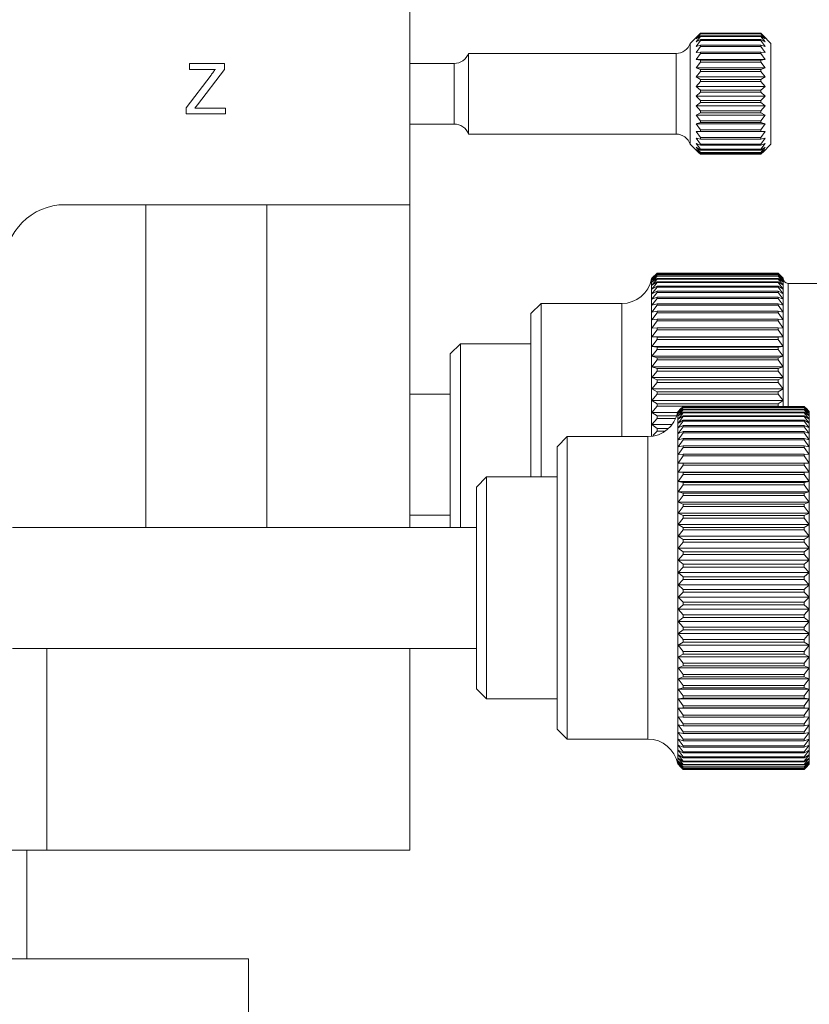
# Model space of a CAD drawing. Header units: millimetres. Extents: x 3 to 556, y 2 to 429.
# Tile 12 of 57: x 203 to 243, y 106 to 154. Entities that reach past the tile are written whole.
import ezdxf

# ---------------------------------------------------------------- set-up
doc = ezdxf.new("R2010")
doc.units = ezdxf.units.MM
doc.header["$LTSCALE"] = 2

msp = doc.modelspace()

# ---------------------------------------------------------------- linework, layer by layer
at = {"color": 7, "linetype": 'Continuous', "lineweight": 0}
for p, q in [((222.791797, 145.2682965), (222.791797, 155.2682944)), ((237.1030501, 153.6795475), (236.6917967, 153.268294)), ((237.1917977, 153.7671961), (236.9752205, 153.5491772)), ((236.9752205, 153.5491772), (237.1917977, 153.7493147)), ((237.1917977, 153.7357435), (236.9752205, 153.4862831)), ((236.9752205, 153.4862831), (237.1917977, 153.6455207)), ((237.1917977, 153.6141239), (236.9752205, 153.3408031)), ((236.9752205, 153.3408031), (237.1917977, 153.4543052)), ((237.1917977, 153.4060367), (236.9752205, 153.117159)), ((237.1917977, 153.7671961), (240.1917963, 153.7671961)), ((237.1917977, 153.7493147), (237.1917977, 153.7357435)), ((237.1917977, 153.7493147), (240.1917963, 153.7493147)), ((237.1917977, 153.7357435), (240.1917963, 153.7357435)), ((237.1917977, 153.6455207), (237.1917977, 153.6141239)), ((237.1917977, 153.6455207), (240.1917963, 153.6455207)), ((237.1917977, 153.6141239), (240.1917963, 153.6141239)), ((237.1917977, 153.4543052), (237.1917977, 153.4060367)), ((237.1917977, 153.4543052), (240.1917963, 153.4543052)), ((237.1917977, 153.4060367), (240.1917963, 153.4060367)), ((240.4083735, 153.5491772), (240.1917963, 153.7671961)), ((240.1917963, 153.7357435), (240.1917963, 153.7493147)), ((240.1917963, 153.7493147), (240.4083735, 153.5491772)), ((240.4083735, 153.4862831), (240.1917963, 153.7357435)), ((240.1917963, 153.6141239), (240.1917963, 153.6455207)), ((240.1917963, 153.6455207), (240.4083735, 153.4862831)), ((240.4083735, 153.3408031), (240.1917963, 153.6141239)), ((240.1917963, 153.4060367), (240.1917963, 153.4543052)), ((240.1917963, 153.4543052), (240.4083735, 153.3408031)), ((240.4083735, 153.117159), (240.1917963, 153.4060367)), ((240.6917973, 153.268294), (240.2805439, 153.6795475)), ((236.6917967, 153.0788556), (236.6917967, 153.268294)), ((236.6917967, 148.2682951), (236.6917967, 153.0788556)), ((236.9752205, 153.117159), (237.1917977, 153.1814762)), ((237.1917977, 153.1178035), (236.9752205, 152.8221458)), ((236.9752205, 152.8221458), (237.1917977, 152.8353222)), ((237.1917977, 153.1814762), (237.1917977, 153.1178035)), ((237.1917977, 153.1814762), (240.1917963, 153.1814762)), ((237.1917977, 153.1178035), (240.1917963, 153.1178035)), ((237.1917977, 152.8353222), (237.1917977, 152.7581826)), ((237.1917977, 152.8353222), (240.1917963, 152.8353222)), ((240.1917963, 153.1178035), (240.1917963, 153.1814762)), ((240.1917963, 153.1814762), (240.4083735, 153.117159)), ((240.4083735, 152.8221458), (240.1917963, 153.1178035)), ((240.1917963, 152.7581826), (240.1917963, 152.8353222)), ((240.1917963, 152.8353222), (240.4083735, 152.8221458)), ((240.6917973, 153.268294), (240.6917973, 153.0788556)), ((240.6917973, 153.0788556), (240.6917973, 148.2682951)), ((235.98469, 152.7682968), (225.6917967, 152.7682968)), ((225.6917967, 152.6167445), (225.6917967, 152.7682968)), ((225.6917967, 148.7682961), (225.6917967, 152.6167445)), ((237.1917977, 152.7581826), (236.9752205, 152.4647266)), ((236.9752205, 152.4647266), (237.1917977, 152.4263635)), ((236.9752205, 152.4647266), (240.4083735, 152.4647266)), ((237.1917977, 152.3381002), (236.9752205, 152.0557642)), ((237.1917977, 152.7581826), (240.1917963, 152.7581826)), ((237.1917977, 152.4263635), (237.1917977, 152.3381002)), ((237.1917977, 152.4263635), (240.1917963, 152.4263635)), ((237.1917977, 152.3381002), (240.1917963, 152.3381002)), ((240.4083735, 152.4647266), (240.1917963, 152.7581826)), ((240.1917963, 152.4263635), (240.4083735, 152.4647266)), ((240.1917963, 152.3381002), (240.1917963, 152.4263635)), ((240.4083735, 152.0557642), (240.1917963, 152.3381002)), ((211.8584639, 152.2682957), (213.5892329, 152.2682957)), ((211.8584639, 151.9798316), (211.8584639, 152.2682957)), ((213.1470255, 151.9798316), (211.8584639, 151.9798316)), ((213.5892329, 151.9798316), (212.2535962, 150.2175123)), ((213.5892329, 152.2682957), (213.5892329, 151.9798316)), ((224.9846905, 152.2682957), (222.791797, 152.2682957)), ((236.9752205, 152.0557642), (237.1917977, 151.9670241)), ((236.9752205, 152.0557642), (240.4083735, 152.0557642)), ((237.1917977, 151.8703193), (236.9752205, 151.6076826)), ((237.1917977, 151.9670241), (237.1917977, 151.8703193)), ((237.1917977, 151.9670241), (240.1917963, 151.9670241)), ((237.1917977, 151.8703193), (240.1917963, 151.8703193)), ((240.1917963, 151.9670241), (240.4083735, 152.0557642)), ((240.1917963, 151.8703193), (240.1917963, 151.9670241)), ((240.4083735, 151.6076826), (240.1917963, 151.8703193)), ((211.6982075, 150.0687763), (212.9291771, 151.6928725)), ((236.9752205, 151.6076826), (237.1917977, 151.4712624)), ((236.9752205, 151.6076826), (240.4083735, 151.6076826)), ((237.1917977, 151.3690516), (236.9752205, 151.1340939)), ((237.1917977, 151.4712624), (237.1917977, 151.3690516)), ((237.1917977, 151.4712624), (240.1917963, 151.4712624)), ((237.1917977, 151.3690516), (240.1917963, 151.3690516)), ((240.1917963, 151.4712624), (240.4083735, 151.6076826)), ((240.1917963, 151.3690516), (240.1917963, 151.4712624)), ((240.4083735, 151.1340939), (240.1917963, 151.3690516)), ((236.9752205, 151.1340939), (237.1917977, 150.9541437)), ((236.9752205, 151.1340939), (240.4083735, 151.1340939)), ((237.1917977, 150.9541437), (237.1917977, 150.8495338)), ((237.1917977, 150.9541437), (240.1917963, 150.9541437)), ((240.1917963, 150.9541437), (240.4083735, 151.1340939)), ((240.1917963, 150.8495338), (240.1917963, 150.9541437)), ((237.1917977, 150.8495338), (236.9752205, 150.6493926)), ((236.9752205, 150.6493926), (237.1917977, 150.4313774)), ((236.9752205, 150.6493926), (240.4083735, 150.6493926)), ((237.1917977, 150.8495338), (240.1917963, 150.8495338)), ((237.1917977, 150.4313774), (237.1917977, 150.3275462)), ((237.1917977, 150.4313774), (240.1917963, 150.4313774)), ((240.4083735, 150.6493926), (240.1917963, 150.8495338)), ((240.1917963, 150.4313774), (240.4083735, 150.6493926)), ((240.1917963, 150.3275462), (240.1917963, 150.4313774)), ((211.6982075, 149.7682944), (211.6982075, 150.0687763)), ((212.2535962, 150.2175123), (212.1319012, 150.0567548)), ((212.1319012, 150.0567548), (213.6533358, 150.0567548)), ((213.6533358, 150.0567548), (213.6533358, 149.7682944)), ((237.1917977, 150.3275462), (236.9752205, 150.1683049)), ((236.9752205, 150.1683049), (237.1917977, 149.9188446)), ((236.9752205, 150.1683049), (240.4083735, 150.1683049)), ((237.1917977, 150.3275462), (240.1917963, 150.3275462)), ((237.1917977, 149.9188446), (237.1917977, 149.8189509)), ((237.1917977, 149.9188446), (240.1917963, 149.9188446)), ((240.4083735, 150.1683049), (240.1917963, 150.3275462)), ((240.1917963, 149.9188446), (240.4083735, 150.1683049)), ((240.1917963, 149.8189509), (240.1917963, 149.9188446)), ((213.6533358, 149.7682944), (211.6982075, 149.7682944)), ((237.1917977, 149.8189509), (236.9752205, 149.7054488)), ((236.9752205, 149.7054488), (237.1917977, 149.4321242)), ((236.9752205, 149.7054488), (240.4083735, 149.7054488)), ((237.1917977, 149.8189509), (240.1917963, 149.8189509)), ((237.1917977, 149.4321242), (237.1917977, 149.3392006)), ((237.1917977, 149.4321242), (240.1917963, 149.4321242)), ((240.4083735, 149.7054488), (240.1917963, 149.8189509)), ((240.1917963, 149.4321242), (240.4083735, 149.7054488)), ((240.1917963, 149.3392006), (240.1917963, 149.4321242)), ((222.791797, 149.2682934), (224.9846905, 149.2682934)), ((237.1917977, 149.3392006), (236.9752205, 149.2748834)), ((236.9752205, 149.2748834), (237.1917977, 148.9860058)), ((236.9752205, 149.2748834), (240.4083735, 149.2748834)), ((237.1917977, 149.3392006), (240.1917963, 149.3392006)), ((237.1917977, 148.9860058), (237.1917977, 148.9028722)), ((237.1917977, 148.9860058), (240.1917963, 148.9860058)), ((240.4083735, 149.2748834), (240.1917963, 149.3392006)), ((240.1917963, 148.9860058), (240.4083735, 149.2748834)), ((240.1917963, 148.9028722), (240.1917963, 148.9860058)), ((225.6917967, 148.7682961), (235.98469, 148.7682961)), ((237.1917977, 148.9028722), (236.9752205, 148.8896959)), ((236.9752205, 148.8896959), (237.1917977, 148.5940382)), ((236.9752205, 148.8896959), (240.4083735, 148.8896959)), ((237.1917977, 148.5232242), (236.9752205, 148.5615872)), ((236.9752205, 148.5615872), (237.1917977, 148.2681349)), ((237.1917977, 148.9028722), (240.1917963, 148.9028722)), ((237.1917977, 148.5940382), (237.1917977, 148.5232242)), ((237.1917977, 148.5940382), (240.1917963, 148.5940382)), ((237.1917977, 148.5232242), (240.1917963, 148.5232242)), ((240.4083735, 148.8896959), (240.1917963, 148.9028722)), ((240.1917963, 148.5940382), (240.4083735, 148.8896959)), ((240.1917963, 148.5232242), (240.1917963, 148.5940382)), ((240.1917963, 148.2681349), (240.4083735, 148.5615872)), ((240.4083735, 148.5615872), (240.1917963, 148.5232242)), ((236.6917967, 148.2682951), (237.1030501, 147.8570417)), ((237.1917977, 148.2117899), (236.9752205, 148.30053)), ((236.9752205, 148.30053), (237.1917977, 148.018194)), ((237.1917977, 147.9780354), (236.9752205, 148.1144555)), ((236.9752205, 148.1144555), (237.1917977, 147.8518188)), ((237.1917977, 147.829061), (236.9752205, 148.0090149)), ((236.9752205, 148.0090149), (237.1917977, 147.7740571)), ((237.1917977, 148.2681349), (237.1917977, 148.2117899)), ((237.1917977, 148.2681349), (240.1917963, 148.2681349)), ((237.1917977, 148.2117899), (240.1917963, 148.2117899)), ((237.1917977, 148.018194), (237.1917977, 147.9780354)), ((237.1917977, 148.018194), (240.1917963, 148.018194)), ((237.1917977, 147.9780354), (240.1917963, 147.9780354)), ((240.1917963, 148.018194), (240.4083735, 148.30053)), ((240.4083735, 148.30053), (240.1917963, 148.2117899)), ((240.1917963, 148.2117899), (240.1917963, 148.2681349)), ((240.1917963, 147.8518188), (240.4083735, 148.1144555)), ((240.4083735, 148.1144555), (240.1917963, 147.9780354)), ((240.1917963, 147.9780354), (240.1917963, 148.018194)), ((240.1917963, 147.7740571), (240.4083735, 148.0090149)), ((240.4083735, 148.0090149), (240.1917963, 147.829061)), ((240.2805439, 147.8570417), (240.6917973, 148.2682951)), ((237.1917977, 147.7693968), (237.1038939, 147.8578836)), ((237.1917977, 147.8518188), (237.1917977, 147.829061)), ((237.1917977, 147.8518188), (240.1917963, 147.8518188)), ((237.1917977, 147.829061), (240.1917963, 147.829061)), ((237.1917977, 147.7740571), (237.1917977, 147.7693968)), ((237.1917977, 147.7740571), (240.1917963, 147.7740571)), ((237.1917977, 147.7693968), (240.1917963, 147.7693968)), ((240.2797001, 147.8578836), (240.1917963, 147.7693968)), ((240.1917963, 147.829061), (240.1917963, 147.8518188)), ((240.1917963, 147.7693968), (240.1917963, 147.7740571)), ((222.791797, 145.2682965), (205.6917972, 145.2682965)), ((209.6917969, 145.2682965), (209.6917969, 129.2682957)), ((215.6917972, 129.2682957), (215.6917972, 145.2682965)), ((222.791797, 129.2682957), (222.791797, 145.2682965)), ((234.8071276, 141.6324951), (234.7674048, 141.5927723)), ((234.7674048, 141.5927723), (234.7674048, 133.7784767)), ((235.0429273, 141.8652997), (234.7929268, 141.6182831)), ((234.7929268, 141.6182831), (235.0429273, 141.8645062)), ((235.0429273, 141.8595776), (234.7929268, 141.5959872)), ((234.7929268, 141.5959872), (235.0429273, 141.8243811)), ((235.0429273, 141.8100499), (234.7929268, 141.5311709)), ((234.7929268, 141.5311709), (235.0429273, 141.7406179)), ((235.0429273, 141.7169586), (234.7929268, 141.424147)), ((234.7929268, 141.424147), (235.0429273, 141.6136339)), ((241.0429264, 141.8652997), (235.0429273, 141.8652997)), ((235.0429273, 141.8645062), (235.0429273, 141.8595776)), ((235.0429273, 141.8645062), (241.0429264, 141.8645062)), ((241.0429264, 141.8595776), (235.0429273, 141.8595776)), ((235.0429273, 141.8243811), (235.0429273, 141.8100499)), ((235.0429273, 141.8243811), (241.0429264, 141.8243811)), ((241.0429264, 141.8100499), (235.0429273, 141.8100499)), ((235.0429273, 141.7406179), (235.0429273, 141.7169586)), ((235.0429273, 141.7406179), (241.0429264, 141.7406179)), ((241.0429264, 141.7169586), (235.0429273, 141.7169586)), ((235.0429273, 141.6136339), (235.0429273, 141.5807583)), ((235.0429273, 141.6136339), (241.0429264, 141.6136339)), ((241.2929269, 141.6182831), (241.0429264, 141.8652997)), ((241.0429264, 141.8645062), (241.2929269, 141.6182831)), ((241.0429264, 141.8595776), (241.0429264, 141.8645062)), ((241.2929269, 141.5959872), (241.0429264, 141.8595776)), ((241.0429264, 141.8243811), (241.2929269, 141.5959872)), ((241.0429264, 141.8100499), (241.0429264, 141.8243811)), ((241.2929269, 141.5311709), (241.0429264, 141.8100499)), ((241.0429264, 141.7406179), (241.2929269, 141.5311709)), ((241.0429264, 141.7169586), (241.0429264, 141.7406179)), ((241.2929269, 141.424147), (241.0429264, 141.7169586)), ((241.0429264, 141.6136339), (241.2929269, 141.424147)), ((241.0429264, 141.5807583), (241.0429264, 141.6136339)), ((241.2929269, 141.6182943), (241.2787261, 141.6324951)), ((241.2929269, 141.6182831), (241.2929269, 141.5959872)), ((241.2929269, 141.5959872), (241.2929269, 141.5311709)), ((235.0429273, 141.5807583), (234.7929268, 141.2754446)), ((234.7929268, 141.2754446), (235.0429273, 141.4440401)), ((235.0429273, 141.402112), (234.7929268, 141.0857789)), ((234.7929268, 141.0857789), (235.0429273, 141.2326709)), ((235.0429273, 141.1818914), (234.7929268, 140.8560813)), ((241.0429264, 141.5807583), (235.0429273, 141.5807583)), ((235.0429273, 141.4440401), (235.0429273, 141.402112)), ((235.0429273, 141.4440401), (241.0429264, 141.4440401)), ((241.0429264, 141.402112), (235.0429273, 141.402112)), ((235.0429273, 141.2326709), (235.0429273, 141.1818914)), ((235.0429273, 141.2326709), (241.0429264, 141.2326709)), ((241.0429264, 141.1818914), (235.0429273, 141.1818914)), ((241.2929269, 141.2754446), (241.0429264, 141.5807583)), ((241.0429264, 141.4440401), (241.2929269, 141.2754446)), ((241.0429264, 141.402112), (241.0429264, 141.4440401)), ((241.2929269, 141.0857789), (241.0429264, 141.402112)), ((241.0429264, 141.2326709), (241.2929269, 141.0857789)), ((241.0429264, 141.1818914), (241.0429264, 141.2326709)), ((241.2929269, 140.8560813), (241.0429264, 141.1818914)), ((241.2929269, 141.5311709), (241.2929269, 141.424147)), ((241.2929269, 141.424147), (241.2929269, 141.2754446)), ((241.2929269, 141.2754446), (241.2929269, 141.0857789)), ((243.0429268, 141.3682938), (241.5429274, 141.3682938)), ((234.7929268, 140.8560813), (235.0429273, 140.9805469)), ((235.0429273, 140.9211658), (234.7929268, 140.5874692)), ((234.7929268, 140.5874692), (235.0429273, 140.6889014)), ((235.0429273, 140.6212092), (234.7929268, 140.2812466)), ((235.0429273, 140.9805469), (235.0429273, 140.9211658)), ((235.0429273, 140.9805469), (241.0429264, 140.9805469)), ((241.0429264, 140.9211658), (235.0429273, 140.9211658)), ((235.0429273, 140.6889014), (235.0429273, 140.6212092)), ((235.0429273, 140.6889014), (241.0429264, 140.6889014)), ((241.0429264, 140.6212092), (235.0429273, 140.6212092)), ((241.0429264, 140.9805469), (241.2929269, 140.8560813)), ((241.0429264, 140.9211658), (241.0429264, 140.9805469)), ((241.2929269, 140.5874692), (241.0429264, 140.9211658)), ((241.0429264, 140.6889014), (241.2929269, 140.5874692)), ((241.0429264, 140.6212092), (241.0429264, 140.6889014)), ((241.2929269, 140.2812466), (241.0429264, 140.6212092)), ((241.2929269, 141.0857789), (241.2929269, 140.8560813)), ((241.2929269, 140.8560813), (241.2929269, 140.5874692)), ((229.2929268, 140.3682955), (228.7929268, 139.8682945)), ((233.2929275, 140.3682955), (229.2929268, 140.3682955)), ((229.2929268, 140.3682955), (229.2929268, 131.7682952)), ((234.7929268, 140.2812466), (235.0429273, 140.3591573)), ((235.0429273, 140.2834781), (234.7929268, 139.9389111)), ((235.0429273, 140.3591573), (235.0429273, 140.2834781)), ((235.0429273, 140.3591573), (241.0429264, 140.3591573)), ((241.0429264, 140.2834781), (235.0429273, 140.2834781)), ((241.0429264, 140.3591573), (241.2929269, 140.2812466)), ((241.0429264, 140.2834781), (241.0429264, 140.3591573)), ((241.2929269, 139.9389111), (241.0429264, 140.2834781)), ((241.2929269, 140.5874692), (241.2929269, 140.2812466)), ((241.2929269, 140.2812466), (241.2929269, 139.9389111)), ((228.7929268, 131.7682952), (228.7929268, 139.8682945)), ((234.7929268, 139.9389111), (235.0429273, 139.9929166)), ((235.0429273, 139.9096228), (234.7929268, 139.5621277)), ((235.0429273, 139.9929166), (235.0429273, 139.9096228)), ((235.0429273, 139.9929166), (241.0429264, 139.9929166)), ((241.0429264, 139.9096228), (235.0429273, 139.9096228)), ((241.0429264, 139.9929166), (241.2929269, 139.9389111)), ((241.0429264, 139.9096228), (241.0429264, 139.9929166)), ((241.2929269, 139.5621277), (241.0429264, 139.9096228)), ((241.2929269, 139.9389111), (241.2929269, 139.5621277)), ((234.7929268, 139.5621277), (235.0429273, 139.5919673)), ((235.0429273, 139.5014614), (234.7929268, 139.1527332)), ((234.7929268, 139.1527332), (235.0429273, 139.1582579)), ((235.0429273, 139.5919673), (235.0429273, 139.5014614)), ((235.0429273, 139.5919673), (241.0429264, 139.5919673)), ((241.0429264, 139.5014614), (235.0429273, 139.5014614)), ((235.0429273, 139.1582579), (235.0429273, 139.0609868)), ((235.0429273, 139.1582579), (241.0429264, 139.1582579)), ((241.0429264, 139.5919673), (241.2929269, 139.5621277)), ((241.0429264, 139.5014614), (241.0429264, 139.5919673)), ((241.2929269, 139.1527332), (241.0429264, 139.5014614)), ((241.0429264, 139.1582579), (241.2929269, 139.1527332)), ((241.0429264, 139.0609868), (241.0429264, 139.1582579)), ((241.2929269, 139.5621277), (241.2929269, 139.1527332)), ((241.2929269, 139.1527332), (241.2929269, 138.7127206)), ((235.0429273, 139.0609868), (234.7929268, 138.7127206)), ((234.7929268, 138.7127206), (235.0429273, 138.6939041)), ((241.2929269, 138.7127206), (234.7929268, 138.7127206)), ((241.0429264, 139.0609868), (235.0429273, 139.0609868)), ((235.0429273, 138.6939041), (235.0429273, 138.5903373)), ((235.0429273, 138.6939041), (241.0429264, 138.6939041)), ((241.2929269, 138.7127206), (241.0429264, 139.0609868)), ((241.0429264, 138.6939041), (241.2929269, 138.7127206)), ((241.0429264, 138.5903373), (241.0429264, 138.6939041)), ((241.2929269, 138.7127206), (241.2929269, 138.2442318)), ((225.2929266, 138.3682951), (224.7929266, 137.8682941)), ((228.7929268, 138.3682951), (225.2929266, 138.3682951)), ((225.2929266, 138.3682951), (225.2929266, 129.2682957)), ((235.0429273, 138.5903373), (234.7929268, 138.2442318)), ((234.7929268, 138.2442318), (235.0429273, 138.2011712)), ((241.2929269, 138.2442318), (234.7929268, 138.2442318)), ((241.0429264, 138.5903373), (235.0429273, 138.5903373)), ((235.0429273, 138.2011712), (235.0429273, 138.0918153)), ((235.0429273, 138.2011712), (241.0429264, 138.2011712)), ((241.2929269, 138.2442318), (241.0429264, 138.5903373)), ((241.0429264, 138.2011712), (241.2929269, 138.2442318)), ((241.0429264, 138.0918153), (241.0429264, 138.2011712)), ((241.2929269, 138.2442318), (241.2929269, 137.749558)), ((224.7929266, 129.2682957), (224.7929266, 137.8682941)), ((235.0429273, 138.0918153), (234.7929268, 137.749558)), ((234.7929268, 137.749558), (235.0429273, 137.682458)), ((241.2929269, 137.749558), (234.7929268, 137.749558)), ((241.0429264, 138.0918153), (235.0429273, 138.0918153)), ((235.0429273, 137.682458), (235.0429273, 137.567842)), ((235.0429273, 137.682458), (241.0429264, 137.682458)), ((241.2929269, 137.749558), (241.0429264, 138.0918153)), ((241.0429264, 137.682458), (241.2929269, 137.749558)), ((241.0429264, 137.567842), (241.0429264, 137.682458)), ((241.2929269, 137.749558), (241.2929269, 137.2310981)), ((235.0429273, 137.567842), (234.7929268, 137.2310981)), ((234.7929268, 137.2310981), (235.0429273, 137.1402867)), ((241.2929269, 137.2310981), (234.7929268, 137.2310981)), ((241.0429264, 137.567842), (235.0429273, 137.567842)), ((241.2929269, 137.2310981), (241.0429264, 137.567842)), ((241.0429264, 137.1402867), (241.2929269, 137.2310981)), ((241.2929269, 137.2310981), (241.2929269, 136.6913855)), ((235.0429273, 137.0209731), (234.7929268, 136.6913855)), ((235.0429273, 137.1402867), (235.0429273, 137.0209731)), ((235.0429273, 137.1402867), (241.0429264, 137.1402867)), ((241.0429264, 137.0209731), (235.0429273, 137.0209731)), ((241.0429264, 137.0209731), (241.0429264, 137.1402867)), ((241.2929269, 136.6913855), (241.0429264, 137.0209731)), ((234.7929268, 136.6913855), (235.0429273, 136.577306)), ((241.2929269, 136.6913855), (234.7929268, 136.6913855)), ((235.0429273, 136.4538759), (234.7929268, 136.1330465)), ((235.0429273, 136.577306), (235.0429273, 136.4538759)), ((235.0429273, 136.577306), (241.0429264, 136.577306)), ((241.0429264, 136.4538759), (235.0429273, 136.4538759)), ((241.0429264, 136.577306), (241.2929269, 136.6913855)), ((241.0429264, 136.4538759), (241.0429264, 136.577306)), ((241.2929269, 136.1330465), (241.0429264, 136.4538759)), ((241.2929269, 136.6913855), (241.2929269, 136.1330465)), ((224.7929266, 135.8682938), (222.791797, 135.8682938)), ((234.7929268, 136.1330465), (235.0429273, 135.9962538)), ((241.2929269, 136.1330465), (234.7929268, 136.1330465)), ((235.0429273, 135.8693071), (234.7929268, 135.5588041)), ((235.0429273, 135.9962538), (235.0429273, 135.8693071)), ((235.0429273, 135.9962538), (241.0429264, 135.9962538)), ((241.0429264, 135.8693071), (235.0429273, 135.8693071)), ((241.0429264, 135.9962538), (241.2929269, 136.1330465)), ((241.0429264, 135.8693071), (241.0429264, 135.9962538)), ((241.2929269, 135.5588041), (241.0429264, 135.8693071)), ((241.2929269, 136.1330465), (241.2929269, 135.5588041)), ((234.7929268, 135.5588041), (235.0429273, 135.3999615)), ((241.2929269, 135.5588041), (234.7929268, 135.5588041)), ((235.0429273, 135.2701202), (234.7929268, 134.9714488)), ((235.0429273, 135.3999615), (235.0429273, 135.2701202)), ((235.0429273, 135.3999615), (241.0429264, 135.3999615)), ((241.0429264, 135.2701202), (235.0429273, 135.2701202)), ((236.342927, 135.2678031), (236.0929265, 135.0170352)), ((236.0929265, 135.0170352), (236.342927, 135.2594361)), ((236.342927, 135.2524363), (236.0929265, 134.9853702)), ((242.3429261, 135.2678031), (236.342927, 135.2678031)), ((236.342927, 135.2594361), (236.342927, 135.2524363)), ((236.342927, 135.2594361), (242.3429261, 135.2594361)), ((242.3429261, 135.2524363), (236.342927, 135.2524363)), ((241.0429264, 135.3999615), (241.2929269, 135.5588041)), ((241.0429264, 135.2701202), (241.0429264, 135.3999615)), ((241.0448636, 135.2678031), (241.0429264, 135.2701202)), ((241.2929269, 135.5588041), (241.2929269, 135.2393307)), ((242.5929266, 135.0170352), (242.3429261, 135.2678031)), ((242.3429261, 135.2594361), (242.5929266, 135.0170352)), ((242.3429261, 135.2524363), (242.3429261, 135.2594361)), ((242.5929266, 134.9853702), (242.3429261, 135.2524363)), ((234.7929268, 134.9714488), (235.0429273, 134.7913385)), ((236.0632601, 134.9714488), (234.7929268, 134.9714488)), ((235.0429273, 134.7913385), (235.0429273, 134.6592285)), ((235.0429273, 134.7913385), (236.0150772, 134.7913385)), ((236.2456429, 135.1710126), (236.0674064, 134.9927723)), ((236.0674064, 134.9927723), (236.0674064, 131.2759254)), ((236.0929265, 134.9853702), (236.342927, 135.2096848)), ((236.342927, 135.1932973), (236.0929265, 134.9112332)), ((236.0929265, 134.9112332), (236.342927, 135.1163738)), ((236.342927, 135.0906767), (236.0929265, 134.7949892)), ((236.0929265, 134.7949892), (236.342927, 134.9799536)), ((236.342927, 134.9450737), (236.0929265, 134.6372046)), ((236.0929265, 134.6372046), (236.342927, 134.801095)), ((236.342927, 134.7571999), (236.0929265, 134.4386466)), ((236.342927, 135.2096848), (236.342927, 135.1932973)), ((236.342927, 135.2096848), (242.3429261, 135.2096848)), ((242.3429261, 135.1932973), (236.342927, 135.1932973)), ((236.342927, 135.1163738), (236.342927, 135.0906767)), ((236.342927, 135.1163738), (242.3429261, 135.1163738)), ((242.3429261, 135.0906767), (236.342927, 135.0906767)), ((236.342927, 134.9799536), (236.342927, 134.9450737)), ((236.342927, 134.9799536), (242.3429261, 134.9799536)), ((242.3429261, 134.9450737), (236.342927, 134.9450737)), ((236.342927, 134.801095), (236.342927, 134.7571999)), ((236.342927, 134.801095), (242.3429261, 134.801095)), ((242.3429261, 134.7571999), (236.342927, 134.7571999)), ((242.3429261, 135.2096848), (242.5929266, 134.9853702)), ((242.3429261, 135.1932973), (242.3429261, 135.2096848)), ((242.5929266, 134.9112332), (242.3429261, 135.1932973)), ((242.3429261, 135.1163738), (242.5929266, 134.9112332)), ((242.3429261, 135.0906767), (242.3429261, 135.1163738)), ((242.5929266, 134.7949892), (242.3429261, 135.0906767)), ((242.3429261, 134.9799536), (242.5929266, 134.7949892)), ((242.3429261, 134.9450737), (242.3429261, 134.9799536)), ((242.5929266, 134.6372046), (242.3429261, 134.9450737)), ((242.3429261, 134.801095), (242.5929266, 134.6372046)), ((242.3429261, 134.7571999), (242.3429261, 134.801095)), ((242.5929266, 134.4386466), (242.3429261, 134.7571999)), ((242.5929266, 135.0182943), (242.4402102, 135.1710126)), ((242.5929266, 135.0182943), (242.5929266, 135.0170352)), ((242.5929266, 135.0170352), (242.5929266, 134.9853702)), ((242.5929266, 134.9853702), (242.5929266, 134.9112332)), ((242.5929266, 134.9112332), (242.5929266, 134.7949892)), ((242.5929266, 134.7949892), (242.5929266, 134.6372046)), ((235.0429273, 134.6592285), (234.7929268, 134.3738526)), ((234.7929268, 134.3738526), (235.0429273, 134.1733445)), ((235.7970732, 134.3738526), (234.7929268, 134.3738526)), ((235.9637073, 134.6592285), (235.0429273, 134.6592285)), ((236.0929265, 134.4386466), (236.342927, 134.5806621)), ((236.342927, 134.5279679), (236.0929265, 134.2002858)), ((236.0929265, 134.2002858), (236.342927, 134.3197316)), ((236.342927, 134.5806621), (236.342927, 134.5279679)), ((236.342927, 134.5806621), (242.3429261, 134.5806621)), ((242.3429261, 134.5279679), (236.342927, 134.5279679)), ((236.342927, 134.3197316), (236.342927, 134.2584953)), ((236.342927, 134.3197316), (242.3429261, 134.3197316)), ((242.3429261, 134.5806621), (242.5929266, 134.4386466)), ((242.3429261, 134.5279679), (242.3429261, 134.5806621)), ((242.5929266, 134.2002858), (242.3429261, 134.5279679)), ((242.3429261, 134.3197316), (242.5929266, 134.2002858)), ((242.3429261, 134.2584953), (242.3429261, 134.3197316)), ((242.5929266, 134.6372046), (242.5929266, 134.4386466)), ((242.5929266, 134.4386466), (242.5929266, 134.2002858)), ((235.0429273, 134.0396121), (234.8392545, 133.8190805)), ((235.0429273, 134.1733445), (235.0429273, 134.0396121)), ((235.0429273, 134.1733445), (235.6181494, 134.1733445)), ((235.4533574, 134.0396121), (235.0429273, 134.0396121)), ((236.342927, 134.2584953), (236.0929265, 133.9232788)), ((236.0929265, 133.9232788), (236.342927, 134.0195775)), ((236.342927, 133.9500953), (236.0929265, 133.6089779)), ((242.3429261, 134.2584953), (236.342927, 134.2584953)), ((236.342927, 134.0195775), (236.342927, 133.9500953)), ((236.342927, 134.0195775), (242.3429261, 134.0195775)), ((242.3429261, 133.9500953), (236.342927, 133.9500953)), ((242.5929266, 133.9232788), (242.3429261, 134.2584953)), ((242.3429261, 134.0195775), (242.5929266, 133.9232788)), ((242.3429261, 133.9500953), (242.3429261, 134.0195775)), ((242.5929266, 133.6089779), (242.3429261, 133.9500953)), ((242.5929266, 134.2002858), (242.5929266, 133.9232788)), ((242.5929266, 133.9232788), (242.5929266, 133.6089779)), ((230.5929265, 133.7682955), (230.0929264, 133.2682945)), ((234.5929271, 133.7682955), (230.5929265, 133.7682955)), ((230.5929265, 133.7682955), (230.5929265, 120.1267462)), ((236.0929265, 133.6089779), (236.342927, 133.6816583)), ((236.342927, 133.604271), (236.0929265, 133.2589161)), ((236.0929265, 133.2589161), (236.342927, 133.3076224)), ((236.342927, 133.6816583), (236.342927, 133.604271)), ((236.342927, 133.6816583), (242.3429261, 133.6816583)), ((242.3429261, 133.604271), (236.342927, 133.604271)), ((236.342927, 133.3076224), (236.342927, 133.2227063)), ((236.342927, 133.3076224), (242.3429261, 133.3076224)), ((242.3429261, 133.6816583), (242.5929266, 133.6089779)), ((242.3429261, 133.604271), (242.3429261, 133.6816583)), ((242.5929266, 133.2589161), (242.3429261, 133.604271)), ((242.3429261, 133.3076224), (242.5929266, 133.2589161)), ((242.3429261, 133.2227063), (242.3429261, 133.3076224)), ((242.5929266, 133.6089779), (242.5929266, 133.2589161)), ((230.0929264, 130.2861177), (230.0929264, 133.2682945)), ((236.342927, 133.2227063), (236.0929265, 132.8747939)), ((236.0929265, 132.8747939), (236.342927, 132.8992933)), ((236.342927, 132.80726), (236.0929265, 132.4584872)), ((242.3429261, 133.2227063), (236.342927, 133.2227063)), ((236.342927, 132.8992933), (236.342927, 132.80726)), ((236.342927, 132.8992933), (242.3429261, 132.8992933)), ((242.3429261, 132.80726), (236.342927, 132.80726)), ((242.5929266, 132.8747939), (242.3429261, 133.2227063)), ((242.3429261, 132.8992933), (242.5929266, 132.8747939)), ((242.3429261, 132.80726), (242.3429261, 132.8992933)), ((242.5929266, 132.4584872), (242.3429261, 132.80726)), ((242.5929266, 133.2589161), (242.5929266, 132.8747939)), ((242.5929266, 132.8747939), (242.5929266, 132.4584872)), ((236.0929265, 132.4584872), (236.342927, 132.4586567)), ((236.342927, 132.359957), (236.0929265, 132.0120223)), ((236.342927, 132.4586567), (236.342927, 132.359957)), ((236.342927, 132.4586567), (242.3429261, 132.4586567)), ((242.3429261, 132.359957), (236.342927, 132.359957)), ((242.3429261, 132.4586567), (242.5929266, 132.4584872)), ((242.3429261, 132.359957), (242.3429261, 132.4586567)), ((242.5929266, 132.0120223), (242.3429261, 132.359957)), ((242.5929266, 132.4584872), (242.5929266, 132.0120223)), ((236.0929265, 132.0120223), (236.342927, 131.9878619)), ((242.5929266, 132.0120223), (236.0929265, 132.0120223)), ((236.342927, 131.8829764), (236.0929265, 131.537573)), ((236.342927, 131.9878619), (236.342927, 131.8829764)), ((236.342927, 131.9878619), (242.3429261, 131.9878619)), ((242.3429261, 131.8829764), (236.342927, 131.8829764)), ((242.3429261, 131.9878619), (242.5929266, 132.0120223)), ((242.3429261, 131.8829764), (242.3429261, 131.9878619)), ((242.5929266, 131.537573), (242.3429261, 131.8829764)), ((242.5929266, 132.0120223), (242.5929266, 131.537573)), ((226.5929268, 131.7682952), (226.0929267, 131.2682942)), ((230.0929264, 131.7682952), (226.5929268, 131.7682952)), ((226.5929268, 131.7682952), (226.5929268, 129.4251546)), ((236.0929265, 131.537573), (236.342927, 131.489202)), ((242.5929266, 131.537573), (236.0929265, 131.537573)), ((236.342927, 131.378641), (236.0929265, 131.0374547)), ((236.342927, 131.489202), (236.342927, 131.378641)), ((236.342927, 131.489202), (242.3429261, 131.489202)), ((242.3429261, 131.378641), (236.342927, 131.378641)), ((242.3429261, 131.489202), (242.5929266, 131.537573)), ((242.3429261, 131.378641), (242.3429261, 131.489202)), ((242.5929266, 131.0374547), (242.3429261, 131.378641)), ((242.5929266, 131.537573), (242.5929266, 131.0374547)), ((226.0929267, 122.1739292), (226.0929267, 131.2682942)), ((236.0674064, 131.2759254), (236.0674064, 117.5438162)), ((236.0929265, 131.0374547), (236.342927, 130.9651058)), ((242.5929266, 131.0374547), (236.0929265, 131.0374547)), ((236.342927, 130.8494095), (236.0929265, 130.5140998)), ((236.342927, 130.9651058), (236.342927, 130.8494095)), ((236.342927, 130.9651058), (242.3429261, 130.9651058)), ((242.3429261, 130.8494095), (236.342927, 130.8494095)), ((242.3429261, 130.9651058), (242.5929266, 131.0374547)), ((242.3429261, 130.8494095), (242.3429261, 130.9651058)), ((242.5929266, 130.5140998), (242.3429261, 130.8494095)), ((242.5929266, 131.0374547), (242.5929266, 130.5140998)), ((236.0929265, 130.5140998), (236.342927, 130.418127)), ((242.5929266, 130.5140998), (236.0929265, 130.5140998)), ((236.342927, 130.418127), (236.342927, 130.2978579)), ((236.342927, 130.418127), (242.3429261, 130.418127)), ((242.3429261, 130.418127), (242.5929266, 130.5140998)), ((242.3429261, 130.2978579), (242.3429261, 130.418127)), ((242.5929266, 130.5140998), (242.5929266, 129.9700603)), ((230.0929264, 119.2682959), (230.0929264, 130.2861177)), ((236.342927, 130.2978579), (236.0929265, 129.9700603)), ((236.0929265, 129.9700603), (236.342927, 129.8509311)), ((242.5929266, 129.9700603), (236.0929265, 129.9700603)), ((242.3429261, 130.2978579), (236.342927, 130.2978579)), ((242.5929266, 129.9700603), (242.3429261, 130.2978579)), ((242.3429261, 129.8509311), (242.5929266, 129.9700603)), ((242.5929266, 129.9700603), (242.5929266, 129.4079866)), ((222.791797, 129.8682947), (224.7929266, 129.8682947)), ((226.5929268, 129.4251546), (226.5929268, 120.7682952)), ((236.342927, 129.7266759), (236.0929265, 129.4079866)), ((236.0929265, 129.4079866), (236.342927, 129.2662822)), ((242.5929266, 129.4079866), (236.0929265, 129.4079866)), ((236.342927, 129.8509311), (236.342927, 129.7266759)), ((236.342927, 129.8509311), (242.3429261, 129.8509311)), ((242.3429261, 129.7266759), (236.342927, 129.7266759)), ((242.3429261, 129.7266759), (242.3429261, 129.8509311)), ((242.5929266, 129.4079866), (242.3429261, 129.7266759)), ((242.3429261, 129.2662822), (242.5929266, 129.4079866)), ((242.5929266, 129.4079866), (242.5929266, 128.8306151)), ((226.0929267, 129.2682957), (203.0917969, 129.2682957)), ((236.342927, 129.1386444), (236.0929265, 128.8306151)), ((236.342927, 129.2662822), (236.342927, 129.1386444)), ((236.342927, 129.2662822), (242.3429261, 129.2662822)), ((242.3429261, 129.1386444), (236.342927, 129.1386444)), ((242.3429261, 129.1386444), (242.3429261, 129.2662822)), ((242.5929266, 128.8306151), (242.3429261, 129.1386444)), ((236.0929265, 128.8306151), (236.342927, 128.6670264)), ((242.5929266, 128.8306151), (236.0929265, 128.8306151)), ((236.342927, 128.5366282), (236.0929265, 128.2407619)), ((236.342927, 128.6670264), (236.342927, 128.5366282)), ((236.342927, 128.6670264), (242.3429261, 128.6670264)), ((242.3429261, 128.5366282), (236.342927, 128.5366282)), ((242.3429261, 128.6670264), (242.5929266, 128.8306151)), ((242.3429261, 128.5366282), (242.3429261, 128.6670264)), ((242.5929266, 128.2407619), (242.3429261, 128.5366282)), ((242.5929266, 128.8306151), (242.5929266, 128.2407619)), ((236.0929265, 128.2407619), (236.342927, 128.0560844)), ((242.5929266, 128.2407619), (236.0929265, 128.2407619)), ((236.342927, 127.9235628), (236.0929265, 127.6412975)), ((236.342927, 128.0560844), (236.342927, 127.9235628)), ((236.342927, 128.0560844), (242.3429261, 128.0560844)), ((242.3429261, 127.9235628), (236.342927, 127.9235628)), ((242.3429261, 128.0560844), (242.5929266, 128.2407619)), ((242.3429261, 127.9235628), (242.3429261, 128.0560844)), ((242.5929266, 127.6412975), (242.3429261, 127.9235628)), ((242.5929266, 128.2407619), (242.5929266, 127.6412975)), ((236.0929265, 127.6412975), (236.342927, 127.4364308)), ((242.5929266, 127.6412975), (236.0929265, 127.6412975)), ((236.342927, 127.4364308), (236.342927, 127.3024302)), ((236.342927, 127.4364308), (242.3429261, 127.4364308)), ((242.3429261, 127.4364308), (242.5929266, 127.6412975)), ((242.3429261, 127.3024302), (242.3429261, 127.4364308)), ((242.5929266, 127.6412975), (242.5929266, 127.0351462)), ((236.342927, 127.3024302), (236.0929265, 127.0351462)), ((236.0929265, 127.0351462), (236.342927, 126.8110886)), ((242.5929266, 127.0351462), (236.0929265, 127.0351462)), ((242.3429261, 127.3024302), (236.342927, 127.3024302)), ((242.5929266, 127.0351462), (242.3429261, 127.3024302)), ((242.3429261, 126.8110886), (242.5929266, 127.0351462)), ((242.5929266, 127.0351462), (242.5929266, 126.4252566)), ((236.342927, 126.6762611), (236.0929265, 126.4252566)), ((236.342927, 126.8110886), (236.342927, 126.6762611)), ((236.342927, 126.8110886), (242.3429261, 126.8110886)), ((242.3429261, 126.6762611), (236.342927, 126.6762611)), ((242.3429261, 126.6762611), (242.3429261, 126.8110886)), ((242.5929266, 126.4252566), (242.3429261, 126.6762611)), ((236.0929265, 126.4252566), (236.342927, 126.1830997)), ((242.5929266, 126.4252566), (236.0929265, 126.4252566)), ((236.342927, 126.0481045), (236.0929265, 125.8146033)), ((236.342927, 126.1830997), (236.342927, 126.0481045)), ((236.342927, 126.1830997), (242.3429261, 126.1830997)), ((242.3429261, 126.0481045), (236.342927, 126.0481045)), ((242.3429261, 126.1830997), (242.5929266, 126.4252566)), ((242.3429261, 126.0481045), (242.3429261, 126.1830997)), ((242.5929266, 125.8146033), (242.3429261, 126.0481045)), ((242.5929266, 126.4252566), (242.5929266, 125.8146033)), ((236.0929265, 125.8146033), (236.342927, 125.555528)), ((242.5929266, 125.8146033), (236.0929265, 125.8146033)), ((236.342927, 125.555528), (236.342927, 125.4210208)), ((236.342927, 125.555528), (242.3429261, 125.555528)), ((242.3429261, 125.555528), (242.5929266, 125.8146033)), ((242.3429261, 125.4210208), (242.3429261, 125.555528)), ((242.5929266, 125.8146033), (242.5929266, 125.2061609)), ((236.342927, 125.4210208), (236.0929265, 125.2061609)), ((236.0929265, 125.2061609), (236.342927, 124.9314282)), ((242.5929266, 125.2061609), (236.0929265, 125.2061609)), ((242.3429261, 125.4210208), (236.342927, 125.4210208)), ((242.5929266, 125.2061609), (242.3429261, 125.4210208)), ((242.3429261, 124.9314282), (242.5929266, 125.2061609)), ((242.5929266, 125.2061609), (242.5929266, 124.602893)), ((236.342927, 124.7980647), (236.0929265, 124.602893)), ((236.0929265, 124.602893), (236.342927, 124.3138403)), ((242.5929266, 124.602893), (236.0929265, 124.602893)), ((236.342927, 124.9314282), (236.342927, 124.7980647)), ((236.342927, 124.9314282), (242.3429261, 124.9314282)), ((242.3429261, 124.7980647), (236.342927, 124.7980647)), ((242.3429261, 124.7980647), (242.3429261, 124.9314282)), ((242.5929266, 124.602893), (242.3429261, 124.7980647)), ((242.3429261, 124.3138403), (242.5929266, 124.602893)), ((242.5929266, 124.602893), (242.5929266, 124.0077388)), ((236.342927, 124.1822723), (236.0929265, 124.0077388)), ((236.342927, 124.3138403), (236.342927, 124.1822723)), ((236.342927, 124.3138403), (242.3429261, 124.3138403)), ((242.3429261, 124.1822723), (236.342927, 124.1822723)), ((242.3429261, 124.1822723), (242.3429261, 124.3138403)), ((242.5929266, 124.0077388), (242.3429261, 124.1822723)), ((236.0929265, 124.0077388), (236.342927, 123.705776)), ((242.5929266, 124.0077388), (236.0929265, 124.0077388)), ((236.342927, 123.5766407), (236.0929265, 123.4235965)), ((236.342927, 123.705776), (236.342927, 123.5766407)), ((236.342927, 123.705776), (242.3429261, 123.705776)), ((242.3429261, 123.5766407), (236.342927, 123.5766407)), ((242.3429261, 123.705776), (242.5929266, 124.0077388)), ((242.3429261, 123.5766407), (242.3429261, 123.705776)), ((242.5929266, 123.4235965), (242.3429261, 123.5766407)), ((242.5929266, 124.0077388), (242.5929266, 123.4235965)), ((203.0917969, 123.2682947), (226.0929267, 123.2682947)), ((204.7917968, 123.2682947), (204.7917968, 113.2682949)), ((204.7917968, 123.2682947), (222.791797, 123.2682947)), ((222.791797, 123.2682947), (222.791797, 113.2682949)), ((236.0929265, 123.4235965), (236.342927, 123.1101953)), ((242.5929266, 123.4235965), (236.0929265, 123.4235965)), ((236.342927, 123.1101953), (236.342927, 122.984124)), ((236.342927, 123.1101953), (242.3429261, 123.1101953)), ((242.3429261, 123.1101953), (242.5929266, 123.4235965)), ((242.3429261, 122.984124), (242.3429261, 123.1101953)), ((242.5929266, 123.4235965), (242.5929266, 122.8533141)), ((236.342927, 122.984124), (236.0929265, 122.8533141)), ((236.0929265, 122.8533141), (236.342927, 122.5299999)), ((242.5929266, 122.8533141), (236.0929265, 122.8533141)), ((242.3429261, 122.984124), (236.342927, 122.984124)), ((242.5929266, 122.8533141), (242.3429261, 122.984124)), ((242.3429261, 122.5299999), (242.5929266, 122.8533141)), ((242.5929266, 122.8533141), (242.5929266, 122.2996689)), ((226.0929267, 121.2682944), (226.0929267, 122.1739292)), ((236.342927, 122.4076074), (236.0929265, 122.2996689)), ((236.0929265, 122.2996689), (236.342927, 121.9680175)), ((242.5929266, 122.2996689), (236.0929265, 122.2996689)), ((236.342927, 122.5299999), (236.342927, 122.4076074)), ((236.342927, 122.5299999), (242.3429261, 122.5299999)), ((242.3429261, 122.4076074), (236.342927, 122.4076074)), ((242.3429261, 122.4076074), (242.3429261, 122.5299999)), ((242.5929266, 122.2996689), (242.3429261, 122.4076074)), ((242.3429261, 121.9680175), (242.5929266, 122.2996689)), ((242.5929266, 122.2996689), (242.5929266, 121.7653599)), ((236.342927, 121.8498997), (236.0929265, 121.7653599)), ((236.0929265, 121.7653599), (236.342927, 121.4269862)), ((242.5929266, 121.7653599), (236.0929265, 121.7653599)), ((236.342927, 121.9680175), (236.342927, 121.8498997)), ((236.342927, 121.9680175), (242.3429261, 121.9680175)), ((242.3429261, 121.8498997), (236.342927, 121.8498997)), ((242.3429261, 121.8498997), (242.3429261, 121.9680175)), ((242.5929266, 121.7653599), (242.3429261, 121.8498997)), ((242.3429261, 121.4269862), (242.5929266, 121.7653599)), ((242.5929266, 121.7653599), (242.5929266, 121.2529872)), ((226.0929267, 121.2682944), (226.5929268, 120.7682952)), ((236.342927, 121.3137169), (236.0929265, 121.2529872)), ((236.0929265, 121.2529872), (236.342927, 120.9095415)), ((242.5929266, 121.2529872), (236.0929265, 121.2529872)), ((236.342927, 121.4269862), (236.342927, 121.3137169)), ((236.342927, 121.4269862), (242.3429261, 121.4269862)), ((242.3429261, 121.3137169), (236.342927, 121.3137169)), ((242.3429261, 121.3137169), (242.3429261, 121.4269862)), ((242.5929266, 121.2529872), (242.3429261, 121.3137169)), ((242.3429261, 120.9095415), (242.5929266, 121.2529872)), ((242.5929266, 121.2529872), (242.5929266, 120.7650486)), ((226.5929268, 120.7682952), (230.0929264, 120.7682952)), ((236.342927, 120.8016738), (236.0929265, 120.7650486)), ((236.0929265, 120.7650486), (236.342927, 120.4182036)), ((242.5929266, 120.7650486), (236.0929265, 120.7650486)), ((236.342927, 120.9095415), (236.342927, 120.8016738)), ((236.342927, 120.9095415), (242.3429261, 120.9095415)), ((242.3429261, 120.8016738), (236.342927, 120.8016738)), ((242.3429261, 120.8016738), (242.3429261, 120.9095415)), ((242.5929266, 120.7650486), (242.3429261, 120.8016738)), ((242.3429261, 120.4182036), (242.5929266, 120.7650486)), ((242.5929266, 120.7650486), (242.5929266, 120.303921)), ((230.5929265, 120.1267462), (230.5929265, 118.7682949)), ((236.342927, 120.3162629), (236.0929265, 120.303921)), ((236.0929265, 120.303921), (236.342927, 119.9553661)), ((242.5929266, 120.303921), (236.0929265, 120.303921)), ((236.342927, 120.4182036), (236.342927, 120.3162629)), ((236.342927, 120.4182036), (242.3429261, 120.4182036)), ((242.3429261, 120.3162629), (236.342927, 120.3162629)), ((242.3429261, 120.3162629), (242.3429261, 120.4182036)), ((242.5929266, 120.303921), (242.3429261, 120.3162629)), ((242.3429261, 119.9553661), (242.5929266, 120.303921)), ((242.5929266, 120.303921), (242.5929266, 119.8718526)), ((236.342927, 119.8598497), (236.0929265, 119.8718526)), ((236.0929265, 119.8718526), (236.342927, 119.5232846)), ((236.342927, 119.9553661), (236.342927, 119.8598497)), ((236.342927, 119.9553661), (242.3429261, 119.9553661)), ((242.3429261, 119.8598497), (236.342927, 119.8598497)), ((242.3429261, 119.8598497), (242.3429261, 119.9553661)), ((242.5929266, 119.8718526), (242.3429261, 119.8598497)), ((242.3429261, 119.5232846), (242.5929266, 119.8718526)), ((242.5929266, 119.8718526), (242.5929266, 119.4709461)), ((230.0929264, 119.2682959), (230.5929265, 118.7682949)), ((236.342927, 119.4346581), (236.0929265, 119.4709461)), ((236.0929265, 119.4709461), (236.342927, 119.1240657)), ((236.342927, 119.5232846), (236.342927, 119.4346581)), ((236.342927, 119.5232846), (242.3429261, 119.5232846)), ((242.3429261, 119.4346581), (236.342927, 119.4346581)), ((242.3429261, 119.4346581), (242.3429261, 119.5232846)), ((242.5929266, 119.4709461), (242.3429261, 119.4346581)), ((242.3429261, 119.1240657), (242.5929266, 119.4709461)), ((242.5929266, 119.4709461), (242.5929266, 119.1031557)), ((230.5929265, 118.7682949), (234.5929271, 118.7682949)), ((236.342927, 119.0427594), (236.0929265, 119.1031557)), ((236.0929265, 119.1031557), (236.342927, 118.7596513)), ((236.342927, 118.6860619), (236.0929265, 118.770273)), ((236.0929265, 118.770273), (236.342927, 118.4318183)), ((236.342927, 119.1240657), (236.342927, 119.0427594)), ((236.342927, 119.1240657), (242.3429261, 119.1240657)), ((242.3429261, 119.0427594), (236.342927, 119.0427594)), ((236.342927, 118.7596513), (236.342927, 118.6860619)), ((236.342927, 118.7596513), (242.3429261, 118.7596513)), ((242.3429261, 118.6860619), (236.342927, 118.6860619)), ((242.3429261, 119.0427594), (242.3429261, 119.1240657)), ((242.5929266, 119.1031557), (242.3429261, 119.0427594)), ((242.3429261, 118.7596513), (242.5929266, 119.1031557)), ((242.5929266, 118.770273), (242.3429261, 118.6860619)), ((242.3429261, 118.4318183), (242.5929266, 118.770273)), ((242.3429261, 118.6860619), (242.3429261, 118.7596513)), ((242.5929266, 119.1031557), (242.5929266, 118.770273)), ((242.5929266, 118.770273), (242.5929266, 118.4739206)), ((236.342927, 118.3663044), (236.0929265, 118.4739206)), ((236.0929265, 118.4739206), (236.342927, 118.1421639)), ((236.342927, 118.085045), (236.0929265, 118.215541)), ((236.0929265, 118.215541), (236.342927, 117.8921001)), ((236.342927, 118.4318183), (236.342927, 118.3663044)), ((236.342927, 118.4318183), (242.3429261, 118.4318183)), ((242.3429261, 118.3663044), (236.342927, 118.3663044)), ((242.5929266, 118.4739206), (242.3429261, 118.3663044)), ((242.3429261, 118.1421639), (242.5929266, 118.4739206)), ((242.3429261, 118.3663044), (242.3429261, 118.4318183)), ((242.5929266, 118.215541), (242.3429261, 118.085045)), ((242.3429261, 117.8921001), (242.5929266, 118.215541)), ((242.5929266, 118.4739206), (242.5929266, 118.215541)), ((242.5929266, 118.215541), (242.5929266, 117.9963933)), ((236.342927, 117.8436536), (236.0929265, 117.9963933)), ((236.0929265, 117.9963933), (236.342927, 117.6828431)), ((236.342927, 117.6433057), (236.0929265, 117.8175459)), ((236.0929265, 117.8175459), (236.342927, 117.5154146)), ((236.342927, 117.484979), (236.0929265, 117.6798703)), ((236.0929265, 117.6798703), (236.342927, 117.3906285)), ((236.342927, 118.1421639), (236.342927, 118.085045)), ((236.342927, 118.1421639), (242.3429261, 118.1421639)), ((242.3429261, 118.085045), (236.342927, 118.085045)), ((236.342927, 117.8921001), (236.342927, 117.8436536)), ((236.342927, 117.8921001), (242.3429261, 117.8921001)), ((242.3429261, 117.8436536), (236.342927, 117.8436536)), ((236.342927, 117.6828431), (236.342927, 117.6433057)), ((236.342927, 117.6828431), (242.3429261, 117.6828431)), ((242.3429261, 118.085045), (242.3429261, 118.1421639)), ((242.5929266, 117.9963933), (242.3429261, 117.8436536)), ((242.3429261, 117.6828431), (242.5929266, 117.9963933)), ((242.3429261, 117.8436536), (242.3429261, 117.8921001)), ((242.5929266, 117.8175459), (242.3429261, 117.6433057)), ((242.3429261, 117.5154146), (242.5929266, 117.8175459)), ((242.3429261, 117.6433057), (242.3429261, 117.6828431)), ((242.5929266, 117.6798703), (242.3429261, 117.484979)), ((242.3429261, 117.3906285), (242.5929266, 117.6798703)), ((242.5929266, 117.9963933), (242.5929266, 117.8175459)), ((242.5929266, 117.8175459), (242.5929266, 117.6798703)), ((242.5929266, 117.6798703), (242.5929266, 117.5840354)), ((236.0674064, 117.5438162), (236.2456429, 117.3655788)), ((236.342927, 117.3694428), (236.0929265, 117.5840354)), ((236.0929265, 117.5840354), (236.342927, 117.309094)), ((236.342927, 117.2972607), (236.0929265, 117.5305104)), ((236.0929265, 117.5305104), (236.342927, 117.2712069)), ((236.342927, 117.2687855), (236.2460378, 117.3659727)), ((242.3429261, 117.6433057), (236.342927, 117.6433057)), ((236.342927, 117.5154146), (236.342927, 117.484979)), ((236.342927, 117.5154146), (242.3429261, 117.5154146)), ((242.3429261, 117.484979), (236.342927, 117.484979)), ((236.342927, 117.3906285), (236.342927, 117.3694428)), ((236.342927, 117.3906285), (242.3429261, 117.3906285)), ((242.3429261, 117.3694428), (236.342927, 117.3694428)), ((236.342927, 117.309094), (236.342927, 117.2972607)), ((236.342927, 117.309094), (242.3429261, 117.309094)), ((242.3429261, 117.2972607), (236.342927, 117.2972607)), ((236.342927, 117.2712069), (236.342927, 117.2687855)), ((236.342927, 117.2712069), (242.3429261, 117.2712069)), ((242.3429261, 117.2687855), (236.342927, 117.2687855)), ((242.5929266, 117.5840354), (242.3429261, 117.3694428)), ((242.3429261, 117.309094), (242.5929266, 117.5840354)), ((242.5929266, 117.5305104), (242.3429261, 117.2972607)), ((242.3429261, 117.2712069), (242.5929266, 117.5305104)), ((242.3429261, 117.484979), (242.3429261, 117.5154146)), ((242.3429261, 117.3694428), (242.3429261, 117.3906285)), ((242.4398172, 117.3659727), (242.3429261, 117.2687855)), ((242.3429261, 117.2972607), (242.3429261, 117.309094)), ((242.3429261, 117.2687855), (242.3429261, 117.2712069)), ((242.4402102, 117.3655788), (242.5929266, 117.5182952)), ((242.5929266, 117.5840354), (242.5929266, 117.5305104)), ((242.5929266, 117.5305104), (242.5929266, 117.5182952)), ((202.7917975, 113.2682949), (204.7917968, 113.2682949)), ((203.7917976, 107.8682948), (203.7917976, 113.2682949)), ((204.7917968, 113.2682949), (222.791797, 113.2682949)), ((214.7917971, 107.8682948), (124.7917968, 107.8682948)), ((214.7917971, 103.368295), (214.7917971, 107.8682948))]:
    msp.add_line(p, q, dxfattribs=at)
at = {"color": 8, "linetype": 'Continuous', "lineweight": 0}
for p, q in [((235.98469, 148.7682961), (235.98469, 152.7682968)), ((224.9846905, 149.2682934), (224.9846905, 152.2682957)), ((241.5429274, 141.3682938), (241.5429274, 135.2393307)), ((233.2929275, 133.7682955), (233.2929275, 140.3682955)), ((234.5929271, 120.1267462), (234.5929271, 133.7682955)), ((234.5929271, 118.7682949), (234.5929271, 120.1267462))]:
    msp.add_line(p, q, dxfattribs=at)
at = {"color": 7, "linetype": 'Continuous', "lineweight": 0}
for centre, radius, start, end in [((235.9846904, 153.518295), 0.75, 270, 340.52877937), ((224.9846904, 153.018295), 0.75, 270, 340.52877937), ((224.9846904, 148.518295), 0.75, 19.47122063, 90), ((235.9846904, 148.018295), 0.75, 19.47122063, 90), ((205.6917972, 142.268295), 3, 90, 180), ((233.2929266, 141.868295), 1.5, 270, 349.41577558), ((241.5429266, 141.618295), 0.25, 180, 270), ((234.5929266, 135.268295), 1.5, 270, 349.41577558), ((234.5929266, 117.268295), 1.5, 10.58422442, 90)]:
    msp.add_arc(centre, radius, start, end, dxfattribs=at)
msp.add_open_spline([(212.9291771, 151.6928725), (212.9698206, 151.7464548), (213.0423981, 151.8421372), (213.1150561, 151.9377584), (213.1470255, 151.9798316)], degree=3, knots=[0, 0, 0, 0, 0.560001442, 1, 1, 1, 1], dxfattribs=at)

doc.saveas('drawing.dxf')
